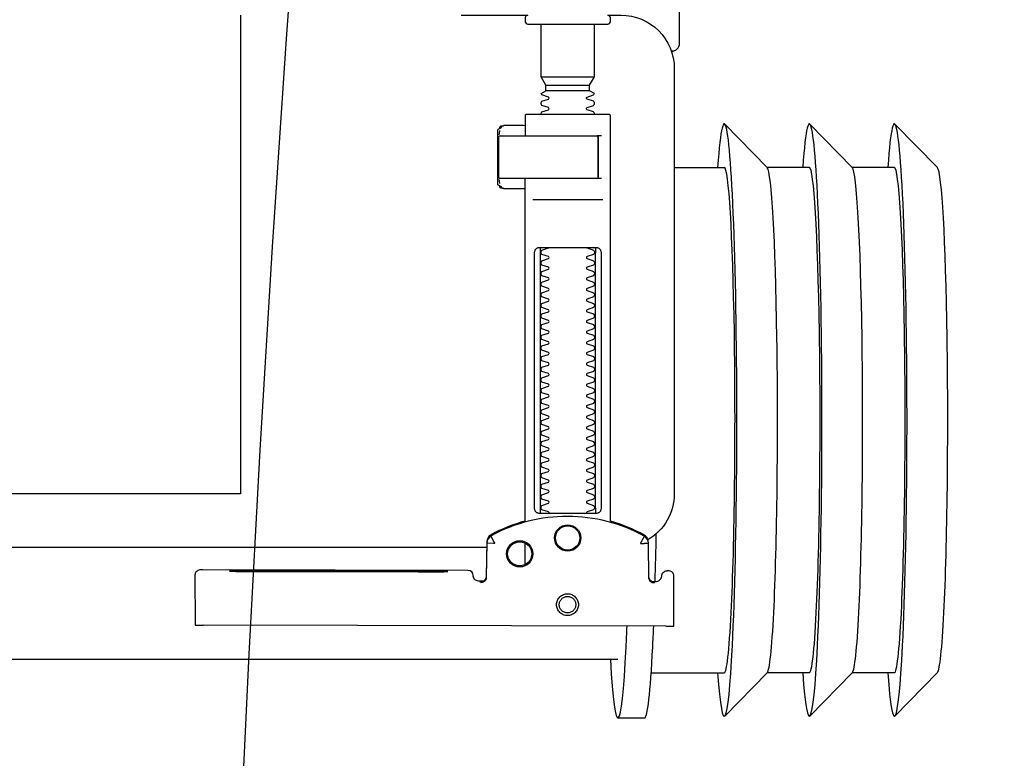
# Model space of a CAD drawing. Header units: millimetres. Extents: x 42924 to 92944, y -369470 to -179866.
# Tile 208 of 256: x 60986 to 61005, y -184023 to -184009. Entities that reach past the tile are written whole.
import ezdxf

# ---------------------------------------------------------------- set-up
doc = ezdxf.new("R2010")
doc.units = ezdxf.units.MM
doc.layers.get('0').update_dxf_attribs({"color": 8})
doc.layers.add('!!_@ wypos sanit nd', color=8, linetype='Continuous', plot=False)
doc.layers.add('E_SAP_ZASIĘG', color=150, linetype='Continuous', plot=False)

# ---------------------------------------------------------------- blocks, each defined once
blk = doc.blocks.new('A$C4ebe9e89')
for points in [[(-0.24944, 0.17326), (-0.24147, 0.18145)], [(-0.24136, 0.17331), (-0.23341, 0.17331), (-0.22548, 0.18145)], [(-0.22538, 0.17331), (-0.21743, 0.17331), (-0.2095, 0.18145)], [(-0.18941, 0.18181), (-0.19441, 0.18181)], [(-0.19567, 0.17331), (-0.20939, 0.17331)], [(-0.18941, 0.17081), (-0.04454, 0.17081), (-0.04035, 0.17071), (-0.03616, 0.17042), (-0.032, 0.16993), (-0.02786, 0.16925), (-0.02376, 0.16837), (-0.0197, 0.16731), (-0.0157, 0.16606), (-0.01176, 0.16462), (-0.00789, 0.163), (-0.0041, 0.1612), (-0.0004, 0.15923), (0.0032, 0.15708), (0.00671, 0.15478), (0.0101, 0.1523), (0.01337, 0.14968)], [(-0.19839, 0.16455), (-0.11148, 0.16437)], [(-0.19593, 0.15629), (-0.19608, 0.15629), (-0.19638, 0.15629), (-0.19593, 0.1562), (-0.19577, 0.15614), (-0.19563, 0.15605), (-0.19551, 0.15594), (-0.1954, 0.15581), (-0.19532, 0.15567), (-0.19526, 0.15551), (-0.19523, 0.15535)], [(-0.16479, 0.14865), (-0.16466, 0.1552), (-0.16464, 0.15536), (-0.1646, 0.15551), (-0.16454, 0.15566), (-0.16445, 0.15579), (-0.16435, 0.15591), (-0.16422, 0.15601), (-0.16408, 0.15609), (-0.16394, 0.15614), (-0.16348, 0.15622), (-0.1638, 0.15623), (-0.16395, 0.15623)], [(-0.12195, 0.15427), (-0.15195, 0.15433)], [(-0.15195, 0.15423), (-0.12195, 0.15417)], [(-0.172, 0.15297), (-0.172, 0.14892)], [(0.16493, 0.14968), (-0.16477, 0.14968)], [(-0.172, 0.14497), (-0.172, 0.08036)], [(-0.1852, 0.14236), (-0.1852, 0.09436)], [(-0.1748, 0.09436), (-0.1748, 0.14236)], [(-0.11847, 0.04968), (-0.11847, 0.13968), (0.11153, 0.13968), (0.11153, 0.04968)], [(-0.17342, 0.08436), (-0.18658, 0.08436)], [(-0.172, 0.0823), (-0.17167, 0.08236), (-0.1682, 0.08236), (-0.16809, 0.08236), (-0.16798, 0.08234), (-0.16789, 0.08225), (-0.16779, 0.08224), (-0.16762, 0.08223), (-0.16752, 0.08223), (-0.16741, 0.08221), (-0.1673, 0.08214), (-0.16725, 0.082), (-0.16725, 0.08174), (-0.16711, 0.08172), (-0.16701, 0.08168), (-0.16693, 0.08162), (-0.16687, 0.08148), (-0.16687, 0.07124), (-0.16691, 0.07111), (-0.16701, 0.07103), (-0.16725, 0.07098), (-0.16725, 0.07071), (-0.16728, 0.07061), (-0.16735, 0.07054), (-0.16746, 0.0705), (-0.16762, 0.07049), (-0.16775, 0.07048), (-0.16789, 0.07046), (-0.16797, 0.07039), (-0.16807, 0.07036), (-0.1682, 0.07036), (-0.17167, 0.07036), (-0.172, 0.07041)], [(-0.16829, 0.08235), (-0.16772, 0.08221), (-0.16738, 0.08176)], [(-0.18633, 0.08036), (-0.17526, 0.08036), (-0.17367, 0.08036)], [(-0.16723, 0.08135), (-0.16714, 0.08082), (-0.16713, 0.08055)], [(-0.24944, 0.07835), (-0.24147, 0.07016)], [(-0.24136, 0.07831), (-0.23341, 0.07831), (-0.22548, 0.07016)], [(-0.22538, 0.07831), (-0.21743, 0.07831), (-0.2095, 0.07016)], [(-0.2, 0.07831), (-0.20939, 0.07831)], [(-0.18633, 0.07236), (-0.1855, 0.07236), (-0.18567, 0.07246), (-0.1857, 0.07256)], [(-0.16713, 0.07216), (-0.16714, 0.0719), (-0.16723, 0.07137)], [(-0.16738, 0.07096), (-0.16772, 0.07051), (-0.16829, 0.07036)], [(-0.1841, 0.06388), (-0.1759, 0.06388)], [(-0.175, 0.06126), (-0.185, 0.06126)], [(-0.1759, 0.06282), (-0.1841, 0.06282)], [(-0.20001, 0.05638), (-0.19987, 0.05642), (-0.19976, 0.05645), (-0.19962, 0.05647), (-0.19948, 0.05647)], [(-0.20099, 0.05497), (-0.20099, 0.00998)]]:
    blk.add_lwpolyline(points)
for points in [[(-0.19989, 0.16454), (-0.19995, 0.15554, 0.009369), (-0.19993, 0.15511), (-0.19991, 0.15494), (-0.19986, 0.15477), (-0.19978, 0.15461), (-0.19968, 0.15447), (-0.19955, 0.15435), (-0.1994, 0.15426), (-0.19924, 0.15419), (-0.19907, 0.15415), (-0.19895, 0.15414), (-0.1988, 0.15414)], [(-0.16412, 0.15607), (-0.16324, 0.15607), (-0.16303, 0.15604), (-0.16282, 0.15598), (-0.16264, 0.15587), (-0.16249, 0.15572), (-0.16236, 0.15555), (-0.16228, 0.15535), (-0.16224, 0.15515, 0.002299), (-0.16224, 0.15503, 0.40455), (-0.16124, 0.15406), (-0.11145, 0.15396), (-0.11127, 0.15396), (-0.11111, 0.15396), (-0.11099, 0.15396), (-0.11083, 0.15397), (-0.11065, 0.15401), (-0.11048, 0.15408), (-0.11033, 0.15418), (-0.1102, 0.1543), (-0.11009, 0.15445), (-0.11001, 0.15461), (-0.10996, 0.15479), (-0.10995, 0.15497), (-0.10997, 0.16396), (-0.10998, 0.16435)], [(-0.19576, 0.15613), (-0.19665, 0.15613, 0.282591), (-0.19753, 0.15558), (-0.19757, 0.15549), (-0.19761, 0.15538), (-0.19763, 0.15529), (-0.19764, 0.15514, -0.415352), (-0.19864, 0.15414)], [(-0.19623, 0.15644), (-0.19587, 0.15638), (-0.19555, 0.15617), (-0.19533, 0.15585), (-0.19523, 0.1555), (-0.19513, 0.14894), (-0.19513, 0.14888, 0.265347), (-0.19435, 0.14762, 0.125711), (-0.17997, 0.14391, 0.125711), (-0.16558, 0.14756, 0.26954), (-0.16479, 0.14885), (-0.16467, 0.1554), (-0.16464, 0.15562), (-0.16456, 0.15583), (-0.16444, 0.15601), (-0.16428, 0.15617), (-0.16409, 0.15628), (-0.16388, 0.15635), (-0.16368, 0.15638)], [(-0.15993, 0.04968), (-0.17248, 0.04968, 0.405519), (-0.172, 0.05018), (-0.172, 0.05088, 0.414214), (-0.1725, 0.05138), (-0.1875, 0.05138, 0.414214), (-0.188, 0.05088), (-0.188, 0.05018, 0.405519), (-0.18751, 0.04968), (-0.19, 0.04968, -0.414214), (-0.2, 0.05968), (-0.2, 0.13968, -0.266001), (-0.19506, 0.1483)], [(-0.19512, 0.14869), (-0.19511, 0.1485), (-0.19509, 0.1484), (-0.19506, 0.1483), (-0.19503, 0.1482), (-0.19498, 0.1481), (-0.19493, 0.148), (-0.19488, 0.14791), (-0.19482, 0.14782), (-0.19475, 0.14774), (-0.19467, 0.14766), (-0.1946, 0.14759), (-0.19451, 0.14753), (-0.19443, 0.14747), (-0.19434, 0.14742), (-0.19358, 0.14701), (-0.19281, 0.14663), (-0.19203, 0.14628), (-0.19124, 0.14594), (-0.19044, 0.14563), (-0.18964, 0.14534), (-0.18882, 0.14507), (-0.188, 0.14483), (-0.188, 0.06856, 0.414214), (-0.1878, 0.06836), (-0.17545, 0.06836), (-0.1722, 0.06836, 0.414214), (-0.172, 0.06856), (-0.172, 0.07236)], [(-0.172, 0.14478), (-0.17117, 0.14502), (-0.17034, 0.14528), (-0.16952, 0.14557), (-0.16871, 0.14588), (-0.16791, 0.14622), (-0.16712, 0.14657), (-0.16635, 0.14695), (-0.16558, 0.14736), (-0.16557, 0.14736, 0.269546), (-0.16479, 0.14865)], [(-0.18353, 0.09336, 0.182836), (-0.18364, 0.09345), (-0.18485, 0.09386, 0.050055), (-0.185, 0.09412), (-0.185, 0.0944, 0.050055), (-0.18485, 0.09466), (-0.18364, 0.09507, 0.719897), (-0.18364, 0.09545), (-0.18485, 0.09586, 0.050055), (-0.185, 0.09612), (-0.185, 0.0964, 0.050055), (-0.18485, 0.09666), (-0.18364, 0.09707, 0.719897), (-0.18364, 0.09745), (-0.18485, 0.09786, 0.050055), (-0.185, 0.09812), (-0.185, 0.0984, 0.050055), (-0.18485, 0.09866), (-0.18364, 0.09907, 0.719897), (-0.18364, 0.09945), (-0.18485, 0.09986, 0.050055), (-0.185, 0.10012), (-0.185, 0.1004, 0.050055), (-0.18485, 0.10066), (-0.18364, 0.10107, 0.719897), (-0.18364, 0.10145), (-0.18485, 0.10186, 0.050055), (-0.185, 0.10212), (-0.185, 0.1024, 0.050055), (-0.18485, 0.10266), (-0.18364, 0.10307, 0.719897), (-0.18364, 0.10345), (-0.18485, 0.10386, 0.050055), (-0.185, 0.10412), (-0.185, 0.1044, 0.050055), (-0.18485, 0.10466), (-0.18364, 0.10507, 0.719897), (-0.18364, 0.10545), (-0.18485, 0.10586, 0.050055), (-0.185, 0.10612), (-0.185, 0.1064, 0.050055), (-0.18485, 0.10666), (-0.18364, 0.10707, 0.719897), (-0.18364, 0.10745), (-0.18485, 0.10786, 0.050055), (-0.185, 0.10812), (-0.185, 0.1084, 0.050055), (-0.18485, 0.10866), (-0.18364, 0.10907, 0.719897), (-0.18364, 0.10945), (-0.18485, 0.10986, 0.050055), (-0.185, 0.11012), (-0.185, 0.1104, 0.050055), (-0.18485, 0.11066), (-0.18364, 0.11107, 0.719897), (-0.18364, 0.11145), (-0.18485, 0.11186, 0.050055), (-0.185, 0.11212), (-0.185, 0.1124, 0.050055), (-0.18485, 0.11266), (-0.18364, 0.11307, 0.719897), (-0.18364, 0.11345), (-0.18485, 0.11386, 0.050055), (-0.185, 0.11412), (-0.185, 0.1144, 0.050055), (-0.18485, 0.11466), (-0.18364, 0.11507, 0.719897), (-0.18364, 0.11545), (-0.18485, 0.11586, 0.050055), (-0.185, 0.11612), (-0.185, 0.1164, 0.050055), (-0.18485, 0.11666), (-0.18364, 0.11707, 0.719897), (-0.18364, 0.11745), (-0.18485, 0.11786, 0.050055), (-0.185, 0.11812), (-0.185, 0.1184, 0.050055), (-0.18485, 0.11866), (-0.18364, 0.11907, 0.719897), (-0.18364, 0.11945), (-0.18485, 0.11986, 0.050055), (-0.185, 0.12012), (-0.185, 0.1204, 0.050055), (-0.18485, 0.12066), (-0.18364, 0.12107, 0.719897), (-0.18364, 0.12145), (-0.18485, 0.12186, 0.050055), (-0.185, 0.12212), (-0.185, 0.1224, 0.050055), (-0.18485, 0.12266), (-0.18364, 0.12307, 0.719897), (-0.18364, 0.12345), (-0.18485, 0.12386, 0.050055), (-0.185, 0.12412), (-0.185, 0.1244, 0.050055), (-0.18485, 0.12466), (-0.18364, 0.12507, 0.719897), (-0.18364, 0.12545), (-0.18485, 0.12586, 0.050055), (-0.185, 0.12612), (-0.185, 0.1264, 0.050055), (-0.18485, 0.12666), (-0.18364, 0.12707, 0.719897), (-0.18364, 0.12745), (-0.18485, 0.12786, 0.050055), (-0.185, 0.12812), (-0.185, 0.1284, 0.050055), (-0.18485, 0.12866), (-0.18364, 0.12907, 0.719897), (-0.18364, 0.12945), (-0.18485, 0.12986, 0.050055), (-0.185, 0.13012), (-0.185, 0.1304, 0.050055), (-0.18485, 0.13066), (-0.18364, 0.13107, 0.719897), (-0.18364, 0.13145), (-0.18485, 0.13186, 0.050055), (-0.185, 0.13212), (-0.185, 0.1324, 0.050055), (-0.18485, 0.13266), (-0.18364, 0.13307, 0.719897), (-0.18364, 0.13345), (-0.18485, 0.13386, 0.050055), (-0.185, 0.13412), (-0.185, 0.1344, 0.050055), (-0.18485, 0.13466), (-0.18364, 0.13507, 0.719897), (-0.18364, 0.13545), (-0.18485, 0.13586, 0.050055), (-0.185, 0.13612), (-0.185, 0.1364, 0.050055), (-0.18485, 0.13666), (-0.18364, 0.13707, 0.719897), (-0.18364, 0.13745), (-0.18485, 0.13786, 0.050055), (-0.185, 0.13812), (-0.185, 0.1384, 0.050055), (-0.18485, 0.13866), (-0.18364, 0.13907, 0.719897), (-0.18364, 0.13945), (-0.18485, 0.13986, 0.050055), (-0.185, 0.14012), (-0.185, 0.1404, 0.050055), (-0.18485, 0.14066), (-0.18364, 0.14107, 0.719897), (-0.18364, 0.14145), (-0.18485, 0.14186, 0.050055), (-0.185, 0.14212), (-0.185, 0.1424, 0.050055), (-0.18485, 0.14266), (-0.18364, 0.14307, 0.474594), (-0.18353, 0.14336)], [(-0.17647, 0.14336, 0.474594), (-0.17636, 0.14307), (-0.17514, 0.14266, 0.050055), (-0.175, 0.1424), (-0.175, 0.14212, 0.050055), (-0.17514, 0.14186), (-0.17636, 0.14145, 0.719897), (-0.17636, 0.14107), (-0.17514, 0.14066, 0.050055), (-0.175, 0.1404), (-0.175, 0.14012, 0.050055), (-0.17514, 0.13986), (-0.17636, 0.13945, 0.719897), (-0.17636, 0.13907), (-0.17514, 0.13866, 0.050055), (-0.175, 0.1384), (-0.175, 0.13812, 0.050055), (-0.17514, 0.13786), (-0.17636, 0.13745, 0.719897), (-0.17636, 0.13707), (-0.17514, 0.13666, 0.050055), (-0.175, 0.1364), (-0.175, 0.13612, 0.050055), (-0.17514, 0.13586), (-0.17636, 0.13545, 0.719897), (-0.17636, 0.13507), (-0.17514, 0.13466, 0.050055), (-0.175, 0.1344), (-0.175, 0.13412, 0.050055), (-0.17514, 0.13386), (-0.17636, 0.13345, 0.719897), (-0.17636, 0.13307), (-0.17514, 0.13266, 0.050055), (-0.175, 0.1324), (-0.175, 0.13212, 0.050055), (-0.17514, 0.13186), (-0.17636, 0.13145, 0.719897), (-0.17636, 0.13107), (-0.17514, 0.13066, 0.050055), (-0.175, 0.1304), (-0.175, 0.13012, 0.050055), (-0.17514, 0.12986), (-0.17636, 0.12945, 0.719897), (-0.17636, 0.12907), (-0.17514, 0.12866, 0.050055), (-0.175, 0.1284), (-0.175, 0.12812, 0.050055), (-0.17514, 0.12786), (-0.17636, 0.12745, 0.719897), (-0.17636, 0.12707), (-0.17514, 0.12666, 0.050055), (-0.175, 0.1264), (-0.175, 0.12612, 0.050055), (-0.17514, 0.12586), (-0.17636, 0.12545, 0.719897), (-0.17636, 0.12507), (-0.17514, 0.12466, 0.050055), (-0.175, 0.1244), (-0.175, 0.12412, 0.050055), (-0.17514, 0.12386), (-0.17636, 0.12345, 0.719897), (-0.17636, 0.12307), (-0.17514, 0.12266, 0.050055), (-0.175, 0.1224), (-0.175, 0.12212, 0.050055), (-0.17514, 0.12186), (-0.17636, 0.12145, 0.719897), (-0.17636, 0.12107), (-0.17514, 0.12066, 0.050055), (-0.175, 0.1204), (-0.175, 0.12012, 0.050055), (-0.17514, 0.11986), (-0.17636, 0.11945, 0.719897), (-0.17636, 0.11907), (-0.17514, 0.11866, 0.050055), (-0.175, 0.1184), (-0.175, 0.11812, 0.050055), (-0.17514, 0.11786), (-0.17636, 0.11745, 0.719897), (-0.17636, 0.11707), (-0.17514, 0.11666, 0.050055), (-0.175, 0.1164), (-0.175, 0.11612, 0.050055), (-0.17514, 0.11586), (-0.17636, 0.11545, 0.719897), (-0.17636, 0.11507), (-0.17514, 0.11466, 0.050055), (-0.175, 0.1144), (-0.175, 0.11412, 0.050055), (-0.17514, 0.11386), (-0.17636, 0.11345, 0.719897), (-0.17636, 0.11307), (-0.17514, 0.11266, 0.050055), (-0.175, 0.1124), (-0.175, 0.11212, 0.050055), (-0.17514, 0.11186), (-0.17636, 0.11145, 0.719897), (-0.17636, 0.11107), (-0.17514, 0.11066, 0.050055), (-0.175, 0.1104), (-0.175, 0.11012, 0.050055), (-0.17514, 0.10986), (-0.17636, 0.10945, 0.719897), (-0.17636, 0.10907), (-0.17514, 0.10866, 0.050055), (-0.175, 0.1084), (-0.175, 0.10812, 0.050055), (-0.17514, 0.10786), (-0.17636, 0.10745, 0.719897), (-0.17636, 0.10707), (-0.17514, 0.10666, 0.050055), (-0.175, 0.1064), (-0.175, 0.10612, 0.050055), (-0.17514, 0.10586), (-0.17636, 0.10545, 0.719897), (-0.17636, 0.10507), (-0.17514, 0.10466, 0.050055), (-0.175, 0.1044), (-0.175, 0.10412, 0.050055), (-0.17514, 0.10386), (-0.17636, 0.10345, 0.719897), (-0.17636, 0.10307), (-0.17514, 0.10266, 0.050055), (-0.175, 0.1024), (-0.175, 0.10212, 0.050055), (-0.17514, 0.10186), (-0.17636, 0.10145, 0.719897), (-0.17636, 0.10107), (-0.17514, 0.10066, 0.050055), (-0.175, 0.1004), (-0.175, 0.10012, 0.050055), (-0.17514, 0.09986), (-0.17636, 0.09945, 0.719897), (-0.17636, 0.09907), (-0.17514, 0.09866, 0.050055), (-0.175, 0.0984), (-0.175, 0.09812, 0.050055), (-0.17514, 0.09786), (-0.17636, 0.09745, 0.719897), (-0.17636, 0.09707), (-0.17514, 0.09666, 0.050055), (-0.175, 0.0964), (-0.175, 0.09612, 0.050055), (-0.17514, 0.09586), (-0.17636, 0.09545, 0.719897), (-0.17636, 0.09507), (-0.17514, 0.09466, 0.050055), (-0.175, 0.0944), (-0.175, 0.09412, 0.050055), (-0.17514, 0.09386), (-0.17636, 0.09345, 0.182836), (-0.17647, 0.09336)], [(-0.1857, 0.08016), (-0.1857, 0.07256), (-0.1857, 0.08016), (-0.18567, 0.08026), (-0.18559, 0.08034), (-0.17695, 0.08036), (-0.16725, 0.08036, -0.414214), (-0.16705, 0.08016), (-0.16705, 0.07256, -0.414214), (-0.16725, 0.07236), (-0.18543, 0.07236), (-0.18553, 0.0724), (-0.18559, 0.07256)], [(-0.185, 0.06836), (-0.185, 0.06812, -0.050055), (-0.18485, 0.06786), (-0.18364, 0.06745, -0.719897), (-0.18364, 0.06707), (-0.18485, 0.06666, -0.050055), (-0.185, 0.0664), (-0.185, 0.06612, -0.050055), (-0.18485, 0.06586), (-0.18364, 0.06545, -0.719897), (-0.18364, 0.06507), (-0.18485, 0.06466, -0.050055), (-0.185, 0.0644), (-0.1841, 0.06388), (-0.1841, 0.06282), (-0.185, 0.06126), (-0.185, 0.05138)], [(-0.175, 0.06836), (-0.175, 0.06812, 0.050055), (-0.17514, 0.06786), (-0.17636, 0.06745, 0.719897), (-0.17636, 0.06707), (-0.17514, 0.06666, 0.050055), (-0.175, 0.0664), (-0.175, 0.06612, 0.050055), (-0.17514, 0.06586), (-0.17636, 0.06545, 0.719897), (-0.17636, 0.06507), (-0.17514, 0.06466, 0.050055), (-0.175, 0.0644), (-0.1759, 0.06388), (-0.1759, 0.06282), (-0.175, 0.06126), (-0.175, 0.05138)], [(-0.20011, 0.05634, 0.091301), (-0.20055, 0.05604, 0.198909), (-0.20099, 0.05497)], [(-0.19944, 0.0564, 0.170835), (-0.20011, 0.05634)]]:
    blk.add_lwpolyline(points, format="xyb")
for points in [[(-0.17994, 0.16256), (-0.17974, 0.16255), (-0.17954, 0.16252), (-0.17934, 0.16247), (-0.17915, 0.1624), (-0.17897, 0.16231), (-0.1788, 0.16221), (-0.17864, 0.16209), (-0.17849, 0.16196), (-0.17836, 0.16181), (-0.17824, 0.16165), (-0.17813, 0.16147), (-0.17805, 0.16129), (-0.17798, 0.1611), (-0.17793, 0.16091), (-0.1779, 0.16071), (-0.17789, 0.16051), (-0.1779, 0.16031), (-0.17793, 0.16011), (-0.17798, 0.15991), (-0.17805, 0.15972), (-0.17814, 0.15954), (-0.17824, 0.15937), (-0.17836, 0.15921), (-0.1785, 0.15906), (-0.17865, 0.15893), (-0.17881, 0.15881), (-0.17898, 0.1587), (-0.17916, 0.15862), (-0.17935, 0.15855), (-0.17955, 0.1585), (-0.17975, 0.15847), (-0.17995, 0.15846), (-0.18015, 0.15847), (-0.18035, 0.1585), (-0.18054, 0.15855), (-0.18073, 0.15862), (-0.18091, 0.15871), (-0.18108, 0.15881), (-0.18124, 0.15893), (-0.18139, 0.15907), (-0.18153, 0.15922), (-0.18165, 0.15938), (-0.18175, 0.15955), (-0.18184, 0.15973), (-0.1819, 0.15992), (-0.18195, 0.16012), (-0.18198, 0.16031), (-0.18199, 0.16052), (-0.18198, 0.16072), (-0.18195, 0.16091), (-0.1819, 0.16111), (-0.18183, 0.1613), (-0.18175, 0.16148), (-0.18164, 0.16165), (-0.18152, 0.16181), (-0.18139, 0.16196), (-0.18124, 0.1621), (-0.18108, 0.16222), (-0.1809, 0.16232), (-0.18072, 0.1624), (-0.18053, 0.16247), (-0.18034, 0.16252), (-0.18014, 0.16255)], [(-0.17994, 0.16205), (-0.17979, 0.16205), (-0.17964, 0.16202), (-0.17949, 0.16199), (-0.17935, 0.16194), (-0.17921, 0.16187), (-0.17908, 0.16179), (-0.17896, 0.1617), (-0.17884, 0.1616), (-0.17874, 0.16149), (-0.17865, 0.16136), (-0.17857, 0.16123), (-0.17851, 0.1611), (-0.17846, 0.16095), (-0.17842, 0.1608), (-0.1784, 0.16065), (-0.17839, 0.1605), (-0.1784, 0.16035), (-0.17842, 0.1602), (-0.17846, 0.16005), (-0.17851, 0.15991), (-0.17858, 0.15977), (-0.17866, 0.15964), (-0.17875, 0.15952), (-0.17885, 0.15941), (-0.17896, 0.1593), (-0.17908, 0.15921), (-0.17921, 0.15914), (-0.17935, 0.15907), (-0.1795, 0.15902), (-0.17964, 0.15898), (-0.17979, 0.15896), (-0.17995, 0.15895), (-0.1801, 0.15896), (-0.18025, 0.15899), (-0.18039, 0.15902), (-0.18054, 0.15907), (-0.18067, 0.15914), (-0.18081, 0.15922), (-0.18093, 0.15931), (-0.18104, 0.15941), (-0.18114, 0.15952), (-0.18123, 0.15965), (-0.18131, 0.15978), (-0.18138, 0.15991), (-0.18143, 0.16006), (-0.18146, 0.16021), (-0.18148, 0.16036), (-0.18149, 0.16051), (-0.18148, 0.16066), (-0.18146, 0.16081), (-0.18142, 0.16096), (-0.18137, 0.1611), (-0.18131, 0.16124), (-0.18123, 0.16137), (-0.18114, 0.16149), (-0.18104, 0.1616), (-0.18092, 0.1617), (-0.1808, 0.1618), (-0.18067, 0.16187), (-0.18053, 0.16194), (-0.18039, 0.16199), (-0.18024, 0.16203), (-0.18009, 0.16205)], [(-0.17471, 0.14336), (-0.17462, 0.14336), (-0.17454, 0.14335), (-0.17445, 0.14333), (-0.17436, 0.14331), (-0.17428, 0.14327), (-0.1742, 0.14323), (-0.17413, 0.14318), (-0.17406, 0.14313), (-0.174, 0.14306), (-0.17394, 0.14299), (-0.17389, 0.1429), (-0.17384, 0.1428), (-0.1738, 0.1427), (-0.17378, 0.14259), (-0.17376, 0.14247), (-0.17375, 0.14236), (-0.17375, 0.09436), (-0.17376, 0.09424), (-0.17378, 0.09413), (-0.1738, 0.09402), (-0.17384, 0.09391), (-0.17389, 0.09382), (-0.17394, 0.09373), (-0.174, 0.09366), (-0.17406, 0.09359), (-0.17413, 0.09353), (-0.1742, 0.09349), (-0.17428, 0.09344), (-0.17436, 0.09341), (-0.17445, 0.09339), (-0.17454, 0.09337), (-0.17462, 0.09336), (-0.17471, 0.09336), (-0.18529, 0.09336), (-0.18538, 0.09336), (-0.18546, 0.09337), (-0.18555, 0.09339), (-0.18564, 0.09341), (-0.18572, 0.09344), (-0.1858, 0.09349), (-0.18587, 0.09353), (-0.18594, 0.09359), (-0.186, 0.09366), (-0.18606, 0.09373), (-0.18611, 0.09382), (-0.18616, 0.09391), (-0.1862, 0.09402), (-0.18622, 0.09413), (-0.18624, 0.09424), (-0.18624, 0.09436), (-0.18624, 0.14236), (-0.18624, 0.14247), (-0.18622, 0.14259), (-0.1862, 0.1427), (-0.18616, 0.1428), (-0.18611, 0.1429), (-0.18606, 0.14299), (-0.186, 0.14306), (-0.18594, 0.14313), (-0.18587, 0.14318), (-0.1858, 0.14323), (-0.18572, 0.14327), (-0.18564, 0.14331), (-0.18555, 0.14333), (-0.18546, 0.14335), (-0.18538, 0.14336), (-0.18529, 0.14336)]]:
    blk.add_lwpolyline(points, close=True)
for points in [[(-0.19435, 0.14766), (-0.19435, 0.14766), (-0.19435, 0.14766), (-0.19435, 0.14766), (-0.19435, 0.14766), (-0.19435, 0.14766), (-0.19434, 0.14766), (-0.19434, 0.14766), (-0.19434, 0.14766), (-0.19434, 0.14766), (-0.19434, 0.14766), (-0.19435, 0.14766), (-0.19435, 0.14766), (-0.19435, 0.14766), (-0.19435, 0.14766), (-0.19435, 0.14766), (-0.19435, 0.14766), (-0.19435, 0.14766), (-0.19435, 0.14766), (-0.19435, 0.14767), (-0.19435, 0.14767), (-0.19435, 0.14767), (-0.19435, 0.14767), (-0.19435, 0.14767), (-0.19435, 0.14767), (-0.19435, 0.14768), (-0.19434, 0.14768), (-0.19434, 0.14768), (-0.19434, 0.14769), (-0.19434, 0.14769), (-0.19433, 0.1477), (-0.19433, 0.1477), (-0.19433, 0.14771), (-0.19433, 0.14771), (-0.19433, 0.14772), (-0.19432, 0.14772), (-0.19432, 0.14773), (-0.19432, 0.14773), (-0.19431, 0.14774), (-0.19431, 0.14774), (-0.19431, 0.14775), (-0.1943, 0.14776), (-0.1943, 0.14776), (-0.1943, 0.14777), (-0.19429, 0.14778), (-0.19429, 0.14779), (-0.19428, 0.14779), (-0.19428, 0.1478), (-0.19428, 0.14781), (-0.19427, 0.14782), (-0.19427, 0.14783), (-0.19426, 0.14784), (-0.19426, 0.14784), (-0.19425, 0.14785), (-0.19425, 0.14786), (-0.19424, 0.14787), (-0.19424, 0.14788), (-0.19423, 0.14789), (-0.19423, 0.1479), (-0.19422, 0.14791), (-0.19421, 0.14792), (-0.19421, 0.14793), (-0.1942, 0.14794), (-0.1942, 0.14796), (-0.19419, 0.14797), (-0.19418, 0.14798), (-0.19418, 0.14799), (-0.19417, 0.148), (-0.19416, 0.14801), (-0.19416, 0.14803), (-0.19415, 0.14804), (-0.19414, 0.14806), (-0.19412, 0.14809), (-0.19411, 0.14812), (-0.19409, 0.14814), (-0.19408, 0.14817), (-0.19406, 0.1482), (-0.19405, 0.14823), (-0.19395, 0.14841), (-0.19393, 0.14844), (-0.19389, 0.14851), (-0.19388, 0.14854), (-0.19386, 0.14858), (-0.19384, 0.14861), (-0.19382, 0.14864), (-0.1938, 0.14868), (-0.19378, 0.14871), (-0.19376, 0.14875), (-0.19375, 0.14877), (-0.19375, 0.14878), (-0.19374, 0.14878), (-0.19373, 0.1488), (-0.19373, 0.14881), (-0.19372, 0.14882), (-0.19372, 0.14883), (-0.19371, 0.14884), (-0.19371, 0.14885), (-0.1937, 0.14885), (-0.1937, 0.14886), (-0.1937, 0.14886), (-0.1937, 0.14886), (-0.1937, 0.14887), (-0.1937, 0.14887), (-0.19369, 0.14888), (-0.19369, 0.14889), (-0.19369, 0.14889), (-0.19368, 0.1489), (-0.19368, 0.1489), (-0.19368, 0.1489), (-0.19368, 0.14891), (-0.19367, 0.14891), (-0.19367, 0.14892), (-0.19366, 0.14892), (-0.19366, 0.14892), (-0.19365, 0.14893), (-0.19365, 0.14893), (-0.19364, 0.14894), (-0.19364, 0.14894), (-0.19364, 0.14894), (-0.19363, 0.14895), (-0.19363, 0.14895), (-0.19363, 0.14896), (-0.19363, 0.14896), (-0.19363, 0.14896), (-0.19363, 0.14897), (-0.19363, 0.14897), (-0.19363, 0.14898), (-0.19363, 0.14898), (-0.19363, 0.14899), (-0.19363, 0.14899), (-0.19364, 0.14899), (-0.19364, 0.149), (-0.19364, 0.149), (-0.19364, 0.149), (-0.19365, 0.149), (-0.19365, 0.149), (-0.19365, 0.149), (-0.19365, 0.149), (-0.19365, 0.149), (-0.19365, 0.149), (-0.19366, 0.149), (-0.19366, 0.149), (-0.19366, 0.149), (-0.19366, 0.149), (-0.19366, 0.149), (-0.19367, 0.149), (-0.19367, 0.149), (-0.19367, 0.149), (-0.19367, 0.149), (-0.19368, 0.149), (-0.19368, 0.149), (-0.19368, 0.149), (-0.19369, 0.149), (-0.19369, 0.14899), (-0.1937, 0.14899), (-0.1937, 0.14899), (-0.1937, 0.14899), (-0.19371, 0.14899), (-0.19371, 0.14899), (-0.19371, 0.14899), (-0.19372, 0.14898), (-0.19372, 0.14898), (-0.19373, 0.14898), (-0.19373, 0.14898), (-0.19373, 0.14898), (-0.19374, 0.14898), (-0.19374, 0.14898), (-0.19375, 0.14898), (-0.19375, 0.14899), (-0.19376, 0.14899), (-0.19376, 0.14899), (-0.19376, 0.14899), (-0.19377, 0.14899), (-0.19377, 0.14899), (-0.19377, 0.14899), (-0.19378, 0.14899), (-0.19378, 0.14899), (-0.19378, 0.14899), (-0.19378, 0.14899), (-0.19378, 0.14899), (-0.19379, 0.14899), (-0.19379, 0.14899), (-0.19379, 0.14899), (-0.1938, 0.14899), (-0.1938, 0.14899), (-0.19381, 0.14899), (-0.19381, 0.14899), (-0.19382, 0.14899), (-0.19382, 0.14899), (-0.19383, 0.14899), (-0.19384, 0.14899), (-0.19385, 0.14899), (-0.19385, 0.14899), (-0.19386, 0.14899), (-0.19387, 0.14899), (-0.19388, 0.14899), (-0.19388, 0.14899), (-0.19389, 0.14898), (-0.1939, 0.14898), (-0.19391, 0.14898), (-0.19392, 0.14898), (-0.19397, 0.14898), (-0.19398, 0.14898), (-0.19399, 0.14898), (-0.194, 0.14898), (-0.19401, 0.14898), (-0.19402, 0.14898), (-0.19403, 0.14898), (-0.19404, 0.14898), (-0.19406, 0.14898), (-0.19407, 0.14898), (-0.19408, 0.14898), (-0.19409, 0.14898), (-0.1941, 0.14898), (-0.19411, 0.14898), (-0.19416, 0.14898), (-0.19419, 0.14898), (-0.19421, 0.14898), (-0.19424, 0.14898), (-0.19426, 0.14898), (-0.19428, 0.14898), (-0.19431, 0.14898), (-0.19433, 0.14898), (-0.19435, 0.14898), (-0.19438, 0.14897), (-0.19455, 0.14897), (-0.19457, 0.14897), (-0.19459, 0.14897), (-0.19461, 0.14897), (-0.19463, 0.14897), (-0.19464, 0.14897), (-0.19465, 0.14897), (-0.19466, 0.14897), (-0.19467, 0.14897), (-0.19468, 0.14897), (-0.19469, 0.14897), (-0.1947, 0.14897), (-0.19471, 0.14897), (-0.19472, 0.14897), (-0.19473, 0.14897), (-0.19473, 0.14897), (-0.19474, 0.14897), (-0.19475, 0.14897), (-0.19476, 0.14897), (-0.19477, 0.14897), (-0.19478, 0.14897), (-0.19479, 0.14897), (-0.19479, 0.14897), (-0.1948, 0.14897), (-0.19481, 0.14897), (-0.19482, 0.14896), (-0.19483, 0.14896), (-0.19483, 0.14896), (-0.19484, 0.14896), (-0.19485, 0.14896), (-0.19486, 0.14896), (-0.19486, 0.14896), (-0.19487, 0.14896), (-0.19488, 0.14896), (-0.19489, 0.14896), (-0.19489, 0.14896), (-0.1949, 0.14896), (-0.19491, 0.14896), (-0.19491, 0.14896), (-0.19492, 0.14896), (-0.19493, 0.14896), (-0.19493, 0.14896), (-0.19494, 0.14896), (-0.19495, 0.14896), (-0.19495, 0.14896), (-0.19496, 0.14896), (-0.19497, 0.14896), (-0.19498, 0.14896), (-0.19499, 0.14896), (-0.19499, 0.14896), (-0.195, 0.14896), (-0.19501, 0.14896), (-0.19501, 0.14896), (-0.19502, 0.14896), (-0.19502, 0.14896), (-0.19503, 0.14896), (-0.19503, 0.14896), (-0.19504, 0.14896), (-0.19504, 0.14896), (-0.19504, 0.14896), (-0.19505, 0.14896), (-0.19505, 0.14896), (-0.19506, 0.14896), (-0.19506, 0.14896), (-0.19506, 0.14896), (-0.19507, 0.14896), (-0.19507, 0.14896), (-0.19508, 0.14896), (-0.19508, 0.14896), (-0.19508, 0.14896), (-0.19509, 0.14896), (-0.19509, 0.14896), (-0.19509, 0.14896), (-0.1951, 0.14896), (-0.1951, 0.14896), (-0.1951, 0.14896), (-0.1951, 0.14896), (-0.19511, 0.14896), (-0.19511, 0.14896), (-0.19511, 0.14896), (-0.19511, 0.14896), (-0.19511, 0.14896), (-0.19512, 0.14896), (-0.19512, 0.14896), (-0.19512, 0.14896), (-0.19512, 0.14896), (-0.19512, 0.14896), (-0.19512, 0.14896), (-0.19512, 0.14895), (-0.19513, 0.14895), (-0.19513, 0.14895), (-0.19513, 0.14895), (-0.19513, 0.14895), (-0.19513, 0.14895), (-0.19513, 0.14895), (-0.19513, 0.14895), (-0.19513, 0.14895), (-0.19513, 0.14895), (-0.19513, 0.14895), (-0.19513, 0.14895), (-0.19513, 0.14895), (-0.19513, 0.14895), (-0.19513, 0.14895), (-0.19513, 0.14896), (-0.19513, 0.14896), (-0.19513, 0.14896), (-0.19513, 0.14896), (-0.19513, 0.14896), (-0.19513, 0.14896), (-0.19513, 0.14896), (-0.19513, 0.14896), (-0.19513, 0.14896), (-0.19513, 0.14896), (-0.19513, 0.14896), (-0.19513, 0.14896), (-0.19513, 0.14896), (-0.19513, 0.14896), (-0.19513, 0.14896), (-0.19513, 0.14895), (-0.19513, 0.14895, 0.269547)], [(-0.1648, 0.14889), (-0.16481, 0.14889), (-0.16484, 0.1489), (-0.16497, 0.1489), (-0.16603, 0.14893), (-0.16612, 0.14893), (-0.16616, 0.14893), (-0.1662, 0.14893), (-0.16623, 0.14894), (-0.16627, 0.14895), (-0.1663, 0.14893), (-0.1663, 0.1489), (-0.16627, 0.14888), (-0.16625, 0.14885), (-0.16623, 0.14881), (-0.16621, 0.14878), (-0.16619, 0.14875), (-0.16561, 0.14767), (-0.16559, 0.14763), (-0.16558, 0.1476, 0.269546)]]:
    blk.add_lwpolyline(points, format="xyb", close=True)
for centre, radius in [((-0.17096, 0.15095), 0.00247), ((-0.17096, 0.15095), 0.00227), ((-0.17997, 0.14797), 0.00247), ((-0.17997, 0.14797), 0.00227)]:
    blk.add_circle(centre, radius)
for centre, major_axis, ratio, start_param, end_param in [((-0.24136, 0.12581), (0, 0.0557), 0.04256, 5.733752, 6.988802), ((-0.22538, 0.12581), (0, 0.0557), 0.04256, 5.733752, 6.988802), ((-0.20939, 0.12581), (0, 0.0557), 0.04256, 5.733752, 6.988802), ((-0.18941, 0.12581), (0, 0.056), 0.04256, 5.645661, 6.988802), ((-0.19441, 0.12581), (0, 0.056), 0.04256, 0, 0.705617), ((-0.24936, 0.12581), (0, 0.0475), 0.04256, 0.043665, 0.705617), ((-0.24136, 0.12581), (0, 0.0475), 0.04256, 0, 0.705617), ((-0.23337, 0.12581), (0, 0.0475), 0.04256, 0.043665, 0.705617), ((-0.22538, 0.12581), (0, 0.0475), 0.04256, 0, 0.705617), ((-0.21738, 0.12581), (0, 0.0475), 0.04256, 0.043665, 0.705617), ((-0.20939, 0.12581), (0, 0.0475), 0.04256, 0, 0.705617), ((-0.19441, 0.12581), (0, 0.056), 0.04256, 0.705617, 0.806963), ((-0.18941, 0.12581), (0, 0.056), 0.04256, 0.705617, 0.807212), ((-0.24136, 0.12581), (0, 0.0557), 0.04256, 0.705617, 3.691026), ((-0.22538, 0.12581), (0, 0.0557), 0.04256, 0.705617, 3.691026), ((-0.20939, 0.12581), (0, 0.0557), 0.04256, 0.705617, 3.691026), ((-0.19839, 0.16453), (-0.0015, 0), 0.008726, 4.712674, 6.283151), ((-0.11148, 0.16436), (-0.0015, 0), 0.008726, 3.141878, 4.712682), ((-0.24936, 0.12581), (0, 0.0475), 0.04256, 0.705617, 3.097928), ((-0.24136, 0.12581), (0, 0.0475), 0.04256, 0.705617, 3.141593), ((-0.23337, 0.12581), (0, 0.0475), 0.04256, 0.705617, 3.097928), ((-0.22538, 0.12581), (0, 0.0475), 0.04256, 0.705617, 3.141593), ((-0.21738, 0.12581), (0, 0.0475), 0.04256, 0.705617, 3.097928), ((-0.20939, 0.12581), (0, 0.0475), 0.04256, 0.705617, 3.141593), ((-0.19663, 0.15713), (-0.000002, -0.001), 0.000289, 6.274459, 6.283185), ((-0.19441, 0.12581), (0, 0.056), 0.04256, 0.998527, 1.179108), ((-0.16324, 0.15707), (-0.000002, -0.001), 0.000289, 6.274459, 6.283185), ((-0.19879, 0.15514), (-0.000011, -0.001), 0.706875, 0, 0.012337), ((-0.19844, 0.15414), (-0.000501, 0.000001), 0.008726, 0.786107, 1.14947), ((-0.19864, 0.15514), (-0.000006, -0.001), 0.408573, 0, 0.00956), ((-0.15195, 0.15428), (0.0055, -0.00001), 0.008726, 1.571085, 4.712678), ((-0.12195, 0.15422), (0.0055, -0.00001), 0.008726, 4.712678, 7.854271), ((-0.19463, 0.14876), (-0.0005, -0.000008), 0.017454, 0, 0.000137), ((-0.16529, 0.14886), (0.0005, -0.00001), 0.000006, 6.282744, 6.283185), ((-0.1852, 0.14236), (0, 0.001), 0.000289, 4.712389, 6.283185), ((-0.1748, 0.14236), (0, -0.001), 0.000289, 1.570796, 3.141593), ((-0.1852, 0.09436), (0, -0.001), 0.000289, 0, 1.570796), ((-0.1748, 0.09436), (0, -0.001), 0.000289, 0, 1.570796), ((-0.16763, 0.08203), (0.000004, 0.0002), 0.133184, 0.00502, 0.005026), ((-0.16723, 0.08153), (0.000013, 0.0002), 0.223, 0.006306, 0.006351), ((-0.16763, 0.07069), (0.000004, -0.0002), 0.133184, 6.278107, 6.278112), ((-0.16723, 0.07118), (0.000013, -0.0002), 0.223, 6.276731, 6.276777)]:
    blk.add_ellipse(centre, major_axis=major_axis, ratio=ratio, start_param=start_param, end_param=end_param)

msp = doc.modelspace()

# ---------------------------------------------------------------- linework, layer by layer
at = {"layer": 'E_SAP_ZASIĘG'}
for centre in [(61589.69013, -184051.49546), (61459.23087, -184571.00094)]:
    msp.add_circle(centre, 600, dxfattribs=at)

# ---------------------------------------------------------------- block references
at = {"layer": '!!_@ wypos sanit nd', "xscale": 100, "yscale": 100, "zscale": 100, "rotation": 180}
msp.add_blockref('A$C4ebe9e89', (60978.45602, -184003.64075), dxfattribs=at)

doc.saveas('drawing.dxf')
